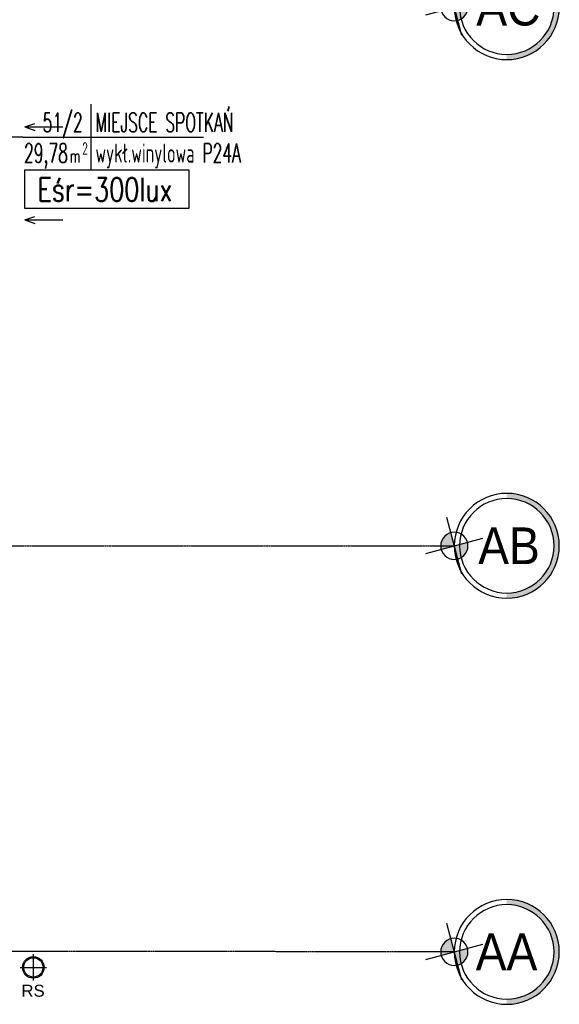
# Model space of a CAD drawing. Header units: inches. Extents: x -281236 to -70395, y 38777 to 102341.
# Tile 179 of 244: x -138382 to -137921, y 58205 to 59046. Entities that reach past the tile are written whole.
import ezdxf
from ezdxf.enums import TextEntityAlignment as Align

# ---------------------------------------------------------------- set-up
doc = ezdxf.new("R2010")
doc.units = ezdxf.units.IN
doc.header["$MEASUREMENT"] = 0
doc.linetypes.add('CENTER', pattern=[2, 1.25, -0.25, 0.25, -0.25])
doc.layers.get('0').update_dxf_attribs({"color": 101})
for name, color, linetype in [('E-90', 6, 'Continuous'), ('E-OPIS-POM', 6, 'Continuous'), ('E35', 6, 'Continuous'), ('Ins-went-opis', 141, 'Continuous'), ('Ins-wod', 152, 'Continuous'), ('Ins-wod-opis', 155, 'Continuous'), ('Os-osie glowne', 8, 'CENTER'), ('Os-osie-opis', 8, 'Continuous'), ('Wym-zew', 9, 'Continuous')]:
    doc.layers.add(name, color=color, linetype=linetype)
doc.layers.get('Wym-zew').off()
doc.styles.add('dwg_opis duży', font='ARIAL.TTF', dxfattribs={"width": 0.9})
doc.styles.add('KA wymiar', font='romans.shx', dxfattribs={"width": 0.6})
doc.styles.add('ROMANS', font='romans', dxfattribs={"width": 0.85})
doc.styles.add('TYTUL2', font='ARIAL.TTF')

# ---------------------------------------------------------------- blocks, each defined once
blk = doc.blocks.new('pow')
for p, q in [((0, 0.523), (0, -0.523)), ((-1.075, 0), (1.78, 0))]:
    blk.add_line(p, q)
at = {"style": 'KA wymiar', "width": 0.6}
for s, height, p in [('2', 0.18, (-0.139, -0.27)), ('m', 0.21, (-0.333, -0.401))]:
    blk.add_text(s, height=height, dxfattribs=at).set_placement(p)
for tag, p in [('01', (-0.131, 0.084)), ('000.00', (-0.364, -0.401))]:
    blk.add_attdef(tag, text='', height=0.3, dxfattribs=at).set_placement(p, align=Align.RIGHT)
for tag, p in [('POMIESZCZENIE', (0.071, 0.084)), ('POSADZKA', (0.071, -0.401))]:
    blk.add_attdef(tag, p, '', height=0.3, dxfattribs=at)
blk = doc.blocks.new('rura_spustowa')
at = {"layer": 'Ins-wod', "linetype": 'Continuous'}
for p, q in [((0, -11.25), (0, 11.25)), ((-11.25, 0), (11.25, 0))]:
    blk.add_line(p, q, dxfattribs=at)
at = {"layer": 'Ins-wod', "linetype": 'Continuous', "ltscale": 25}
for radius in [9.25, 8.25]:
    blk.add_circle((0, 0), radius, dxfattribs=at)
blk = doc.blocks.new('0630_STRZAŁKA')
at = {"ltscale": 0.5}
for points in [[(0, 0), (-3.03, -8.56)], [(0, 0), (0, -32.43)], [(0, 0), (3.03, -8.56)]]:
    blk.add_lwpolyline(points, dxfattribs=at)
blk = doc.blocks.new('_opis_osi')
blk.add_hatch(color=256).paths.add_polyline_path([(32, -32), (28.8, -32, -1), (-28.8, -32), (-32, -32, 1)])
at = {"layer": 'Defpoints'}
h = blk.add_hatch(color=256, dxfattribs=at)
h.paths.add_polyline_path([(-2.15, -8.04, 0.414214), (8.04, -2.15), (0, 0)])
h.paths.add_polyline_path([(-8.04, 2.15), (0, 0), (2.15, 8.04, 0.414214)])
for radius in [32, 28.8]:
    blk.add_circle((0, -32), radius)
for p, q in [((4.64, 17.31), (-4.64, -17.31)), ((17.31, -4.64), (-17.31, 4.64))]:
    blk.add_line(p, q, dxfattribs=at)
blk.add_circle((0, 0), 8.32, dxfattribs=at)
at = {"style": 'dwg_opis duży', "width": 0.9}
blk.add_attdef('AXNAMEV', text='', height=22.4, rotation=90, dxfattribs=at).set_placement((0, -32), align=Align.MIDDLE_CENTER)

msp = doc.modelspace()

# ---------------------------------------------------------------- linework, layer by layer
at = {"layer": 'E35'}
msp.add_line((-138379.09, 58945.44), (-138490.16, 58945.44), dxfattribs=at)
at = {"layer": 'E35', "linetype": 'Continuous', "ltscale": 0.3}
msp.add_lwpolyline([(-138377.66, 58884.92), (-138237.33, 58884.92), (-138237.33, 58917.2), (-138377.66, 58917.2)], close=True, dxfattribs=at)
at = {"layer": 'Os-osie glowne'}
msp.add_line((-138010.88, 58249.76), (-143199.4, 58255.24), dxfattribs=at)
msp.add_lwpolyline([(-143199.4, 58596.54), (-138010.88, 58596.54)], dxfattribs=at)

# ---------------------------------------------------------------- block references
at = {"layer": 'E-OPIS-POM', "xscale": 54, "yscale": 54, "zscale": 54}
msp.add_blockref('pow', (-138321.02, 58945.44), dxfattribs=at).add_auto_attribs({'000.00': '29,78', '01': '51/2', 'POMIESZCZENIE': 'MIEJSCE SPOTKAŃ', 'POSADZKA': 'wykł.winylowa P24A'})
at = {"layer": 'Ins-went-opis', "rotation": 90}
msp.add_blockref('0630_STRZAŁKA', (-138377.38, 58954.26), dxfattribs=at)
at = {"layer": 'Ins-went-opis', "xscale": -1, "rotation": 90}
msp.add_blockref('0630_STRZAŁKA', (-138377.38, 58874.88), dxfattribs=at)
at = {"layer": 'Os-osie-opis'}
ref = msp.add_blockref('_opis_osi', (-138010.88, 59056.54), dxfattribs=dict(at, xscale=-1.400000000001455, yscale=1.400000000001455, zscale=1.4, rotation=90))
ref.add_attrib('AXNAMEV', 'AC', dxfattribs={"layer": '0', "height": 31.36, "style": 'dwg_opis duży', "width": 0.9}).set_placement((-137964.75, 59056.54), align=Align.MIDDLE_CENTER)
ref = msp.add_blockref('_opis_osi', (-138010.88, 58596.54), dxfattribs=dict(at, xscale=-1.400000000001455, yscale=1.400000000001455, zscale=1.4, rotation=90))
ref.add_attrib('AXNAMEV', 'AB', dxfattribs={"layer": '0', "height": 31.36, "style": 'dwg_opis duży', "width": 0.9}).set_placement((-137964.21, 58596.54), align=Align.MIDDLE_CENTER)
ref = msp.add_blockref('_opis_osi', (-138010.88, 58249.76), dxfattribs=dict(at, xscale=-1.400000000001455, yscale=1.400000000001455, zscale=1.4, rotation=90))
ref.add_attrib('AXNAMEV', 'AA', dxfattribs={"layer": '0', "height": 31.36, "style": 'dwg_opis duży', "width": 0.9}).set_placement((-137966.31, 58249.76), align=Align.MIDDLE_CENTER)
at = {"layer": 'Wym-zew'}
msp.add_blockref('rura_spustowa', (-138370.22, 58236.5), dxfattribs=at)

# ---------------------------------------------------------------- texts
at = {"layer": 'E-90', "style": 'ROMANS', "width": 0.75}
msp.add_text('Eśr=300lux', height=20, rotation=360, dxfattribs=at).set_placement((-138309, 58900.77), align=Align.MIDDLE)
at = {"layer": 'Ins-wod-opis', "style": 'TYTUL2'}
msp.add_text('RS', height=10.212, dxfattribs=at).set_placement((-138370.45, 58216.56), align=Align.MIDDLE)

doc.saveas('drawing.dxf')
